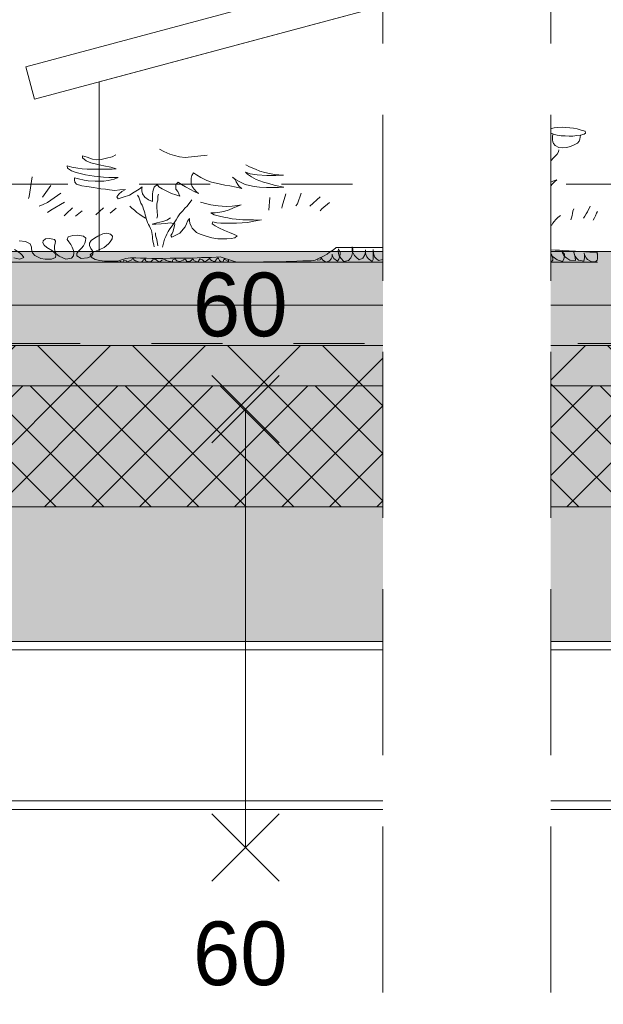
# Model space of a CAD drawing. Header units: millimetres. Extents: x -10538 to 13100, y -15694 to 32605.
# Tile 178 of 203: x 2182 to 3051, y 29480 to 30945. Entities that reach past the tile are written whole.
import ezdxf

# ---------------------------------------------------------------- set-up
doc = ezdxf.new("R2010")
doc.units = ezdxf.units.MM
doc.header["$LTSCALE"] = 100
for name, pattern in [('[LS] Type-1', [2.12, 1.06, -1.06]), ('[LS] Type-2', [3.52999, 2.469998, -1.059993]), ('VW-01 Short Dashed', [2.116125, 1.058062, -1.058062])]:
    doc.linetypes.add(name, pattern=pattern)
doc.layers.get('0').update_dxf_attribs({"lineweight": 5})
for name, color, linetype, lineweight in [('5', 7, 'Continuous', 18), ('Geen', 7, 'Continuous', 9), ('none', 7, 'Continuous', 13)]:
    doc.layers.add(name, color=color, linetype=linetype, lineweight=lineweight)
doc.layers.add('bouwaanvraag - 60_BRANDPREVENTIE', color=1, linetype='Continuous', lineweight=5, true_color=0xff0000)
doc.layers.add('bouwaanvraag - brandscheiding', color=1, linetype='Line Label A', lineweight=18, true_color=0xff0000)
doc.styles.add('Arial', font='Arial.ttf')
doc.styles.add('Century Gothic', font='Century-Gothic_9791.ttf')
doc.linetypes.add('Line Label A', pattern='A,6.35,-0.981415,-1.132305,["60",Arial,S=0.713542,R=0,X=-1.132305,Y=-0.356771],-1.18048,6.35', length=15.9942)

# ---------------------------------------------------------------- blocks, each defined once
blk = doc.blocks.new('Groep-8')
at = {"layer": '5', "color": 8, "lineweight": 5, "true_color": 0x777777, "transparency": 33554687, "flags": 128}
for points in [[(-1209.1, 199.4), (-50, 510), (-37.1, 461.7), (-1196.2, 151.1)], [(-37.1, 461.7), (37.1, 461.7), (1100, 176.9), (1100, -75.5), (-1100, -75.5), (-1100, 176.9)]]:
    blk.add_lwpolyline(points, close=True, dxfattribs=at)
blk = doc.blocks.new('pv paneel opzet')
at = {"layer": '5', "color": 8, "true_color": 0x777777, "transparency": 33554687}
blk.add_blockref('Groep-8', (0, 0), dxfattribs=at)
blk = doc.blocks.new('Groep-9')
at = {"layer": '5', "color": 7, "transparency": 33554687}
blk.add_blockref('pv paneel opzet', (3400, 30675.5), dxfattribs=at)
blk = doc.blocks.new('Groep-14')
at = {"layer": '5', "color": 73, "linetype": 'Continuous', "lineweight": 18, "true_color": 0x9faa7d}
for p, q in [((2554.3, 30680.6), (2553, 30661.5)), ((2629, 30681.5), (2613.6, 30667.5)), ((2306.7, 30665.2), (2295.1, 30654.5)), ((2325.4, 30664.7), (2316.4, 30657.1)), ((2275.1, 30660.6), (2265.1, 30652.8)), ((2780.1, 30646.6), (2804.4, 30631.7)), ((2748.5, 30633.8), (2783, 30621.6)), ((2760.9, 30641.5), (2792, 30628.7)), ((2813.4, 30639.6), (2824.9, 30625.1)), ((2927, 30634.1), (2934, 30617.6)), ((2856.2, 30622.1), (2848.6, 30610)), ((3041.9, 30584.3), (435, 30584.3))]:
    blk.add_line(p, q, dxfattribs=at)
at = {"layer": '5', "color": 73, "linetype": 'Continuous', "lineweight": 18, "true_color": 0x9faa7d, "flags": 128}
for points in [[(2805.1, 30818.5), (2804.9, 30818.5), (2804.9, 30818.3), (2804.3, 30815.8), (2800.9, 30812.9), (2795, 30810.7), (2789.1, 30808.7), (2783.2, 30807), (2777.5, 30805.9), (2771.8, 30804.8), (2765.9, 30803.7), (2760, 30803.4), (2754.4, 30804), (2748.8, 30806.6), (2746.6, 30809.7), (2747.4, 30812.5), (2750.4, 30815.4), (2753.8, 30818.1), (2759.4, 30819.9), (2765.7, 30821.9), (2772.1, 30823.6), (2778.1, 30825.1), (2783.8, 30826.1), (2789.6, 30826.5), (2795.4, 30826.1), (2801.2, 30824.6), (2804.9, 30821.8), (2804.8, 30819), (2804.9, 30818.3)], [(2803.9, 30814.4), (2806.7, 30811.6), (2808.6, 30808.7), (2809.4, 30805.8), (2809.6, 30803), (2808.3, 30800.1), (2804.7, 30797.3), (2798.9, 30795.2), (2793.3, 30795.3), (2787.5, 30796.2), (2781.3, 30797.2), (2775.5, 30798.4), (2769.8, 30799.9), (2765.3, 30802.7), (2763.6, 30803.6)], [(2808.8, 30790.5), (2812.7, 30787.1), (2814.7, 30784.2), (2816.6, 30781.4), (2818.5, 30778.4), (2820.5, 30774.4), (2822.8, 30771), (2825, 30768.2), (2827.1, 30765.4)], [(3024, 30776.1), (3023.6, 30778.9), (3018, 30780.6), (3012, 30782.4), (3006.3, 30783.6), (3000.7, 30784.1), (2994.9, 30784.6), (2989.3, 30784.9), (2983.1, 30784.7), (2977.4, 30784), (2971.8, 30782.6), (2969.8, 30779.8), (2970.7, 30777), (2976.7, 30774.7), (2982.3, 30773), (2988, 30772.2), (2994, 30772), (2999.8, 30771.7), (3005.6, 30771.8), (3011.2, 30772.4), (3016.8, 30773), (3022.4, 30774.7), (3024.1, 30776.1)], [(3016.8, 30773), (3016.3, 30770.1), (3015.7, 30767.2), (3014.6, 30764.4), (3012.1, 30761.4), (3007.5, 30758.5), (3001.8, 30756.2), (2996.2, 30754.6), (2990.4, 30754.4), (2984.5, 30754.8), (2979, 30757.7), (2976.8, 30760.5), (2975.6, 30763.3), (2975, 30766.1), (2975, 30768.9), (2974.9, 30771.7), (2975.4, 30774.2)], [(2461, 30743.6), (2428, 30740.1), (2419.9, 30741.1), (2412.3, 30742.7), (2405.2, 30745.1), (2396.5, 30749), (2390, 30752.5)], [(2906.7, 30749.2), (2909.9, 30752), (2910.4, 30754.8), (2909.5, 30757.5), (2904.9, 30760.3), (2899.1, 30761.4), (2893.3, 30761.7), (2887.7, 30761.2), (2881.9, 30760.8), (2876.1, 30760), (2870.4, 30758.8), (2864.8, 30757.6), (2859.2, 30755.7), (2855.4, 30752.9), (2854.8, 30750.1), (2855.8, 30747.3), (2861.4, 30744.6), (2867.1, 30743.9), (2872.8, 30743.7), (2878.7, 30744), (2884.4, 30744.4), (2890, 30745), (2895.7, 30746.3), (2901.3, 30747.4), (2906.9, 30749.2)], [(2984.6, 30751.3), (2984.2, 30748.1), (2982.1, 30745.1), (2979.1, 30741.9), (2976.3, 30738.8), (2973, 30735.6), (2968.9, 30732.8), (2963.1, 30730.2), (2956.1, 30726.3), (2950.9, 30722.5), (2945.7, 30718.6), (2941.9, 30715.8), (2938, 30712.9), (2933.9, 30710), (2930.5, 30707.3), (2927.7, 30703.4), (2925.5, 30699.9), (2923.6, 30697), (2921.4, 30693.1), (2919.5, 30689.2), (2917.8, 30686.1), (2915.4, 30682.1), (2913.5, 30678.4), (2911.8, 30675.3), (2910.1, 30672.3), (2908.4, 30668.6), (2906.4, 30664.5), (2904.7, 30661.5), (2903.2, 30658.7), (2901.7, 30655.7), (2899.7, 30652.7), (2896.9, 30649.5), (2895.2, 30646.7), (2893.1, 30643.7), (2890.7, 30640.4), (2888.1, 30636.9), (2886.4, 30634), (2884.5, 30630.4), (2882.6, 30627.1)], [(2518.5, 30729.1), (2524, 30726), (2532.7, 30722.3), (2539.2, 30719.6), (2546.8, 30717.5), (2553.8, 30715.9), (2561.4, 30714.6), (2567.9, 30714.1), (2574.4, 30713.6), (2563.1, 30713), (2549.6, 30713), (2535.5, 30714.3), (2525.2, 30715.6), (2518.1, 30718.2), (2520.9, 30715), (2526.9, 30711.1), (2533.9, 30707.1), (2544.8, 30703.4), (2552.9, 30701), (2560.6, 30698.7), (2567.6, 30697.1), (2575.2, 30696), (2567.1, 30695.5), (2559.5, 30695.5), (2549.2, 30695.4), (2538.9, 30695.9), (2530.8, 30696.7), (2523.8, 30698), (2517.8, 30699.9), (2509.6, 30703.6), (2503.1, 30707.3), (2498.7, 30710.5), (2502, 30707.5), (2504.2, 30703.5), (2506.4, 30699.8), (2508.6, 30696.9), (2512.5, 30693.7), (2504.3, 30695.6), (2494.6, 30697.7), (2487.5, 30698.7), (2481, 30700.3), (2474.5, 30701.6), (2467.4, 30703.4), (2460.4, 30705.8), (2451.7, 30710), (2445.1, 30714), (2440.8, 30716.9), (2438.1, 30713.2), (2437.1, 30709.2), (2437.1, 30705.2), (2437.2, 30700.9), (2438.8, 30697), (2441.6, 30693), (2444.9, 30689), (2448.2, 30686.1), (2441.6, 30689.2), (2436.2, 30692.4), (2428.6, 30696.1), (2422.6, 30699.8), (2417.7, 30703.3), (2414.5, 30699.6), (2414.5, 30696.4), (2414.5, 30692.9), (2417.3, 30689.2), (2419, 30685.7), (2420.1, 30682.5), (2414.1, 30684.6), (2408.1, 30686.5), (2401.1, 30689.7), (2394, 30693.1), (2389.1, 30696.3), (2386.3, 30699.7), (2382, 30695.7), (2381, 30692.8), (2380, 30689.1), (2379.5, 30685.3), (2379.5, 30681.1), (2379.6, 30677.3), (2379.6, 30674.2), (2373.6, 30677.1), (2368.2, 30681), (2364.9, 30685.8), (2363.7, 30690.1), (2363.7, 30693.3), (2364.2, 30696.2), (2359.9, 30692.7), (2352.4, 30688.2), (2345.4, 30683.9), (2335.7, 30680.7), (2328.7, 30678.3), (2326.5, 30681.5), (2329.7, 30685.5), (2334, 30689.2), (2339.3, 30692.4), (2331.2, 30691.6), (2323.7, 30691), (2315.5, 30691.8), (2309.6, 30692.6), (2302.5, 30693.4), (2291.7, 30695.2), (2281.9, 30696.8), (2274.4, 30697.8), (2266.2, 30700.2), (2264, 30703.1), (2263.4, 30706.6), (2263.4, 30709.5), (2269.4, 30708.4), (2278, 30706.3), (2284, 30705.3), (2294.3, 30704.5), (2300.8, 30704.5), (2307.3, 30704.6), (2313.8, 30705.6), (2322.4, 30707.5), (2328.3, 30709.9), (2320.7, 30709.9), (2314.8, 30709.9), (2306.7, 30710.7), (2292.6, 30712.2), (2279.6, 30714.3), (2266, 30717.5), (2258.9, 30719.9), (2252.9, 30724.1), (2252.3, 30727.3), (2259.4, 30725.7), (2268.6, 30723.9), (2275.1, 30722.8), (2282.2, 30722.6), (2289.7, 30722.3), (2298.4, 30722.4), (2306, 30722.4), (2313.5, 30722.4), (2319.5, 30722.4), (2325.4, 30723.2), (2317.8, 30725.4), (2307, 30727.7), (2298.3, 30729.6), (2288, 30732.2), (2280.9, 30734.8), (2275.5, 30739.6), (2275.4, 30742.5), (2282.5, 30740.2), (2290.1, 30737.5), (2296.6, 30736.5), (2303.1, 30737), (2311.2, 30738.9), (2319.3, 30741.1), (2325.2, 30743.7)], [(2796.9, 30728.3), (2799.2, 30730.9), (2800.8, 30733.7), (2800.6, 30736.6), (2796.3, 30739.6), (2790.4, 30740.1), (2783.8, 30739.7), (2777.5, 30738.9), (2770.7, 30737.1), (2765.2, 30734.7), (2760.4, 30732.3), (2757.6, 30729.7), (2755.5, 30727), (2753, 30724.2), (2750.9, 30721.5), (2749.6, 30718.6), (2754.6, 30716.1), (2760.5, 30715.9), (2767.1, 30716.7), (2773.9, 30718.3), (2779.8, 30720.4), (2785.5, 30722.5), (2789.2, 30724.9), (2794.2, 30727.1), (2796.4, 30728.1)], [(2907, 30748.5), (2907.3, 30745.5), (2907.5, 30742.5), (2907.3, 30739.7), (2905.9, 30736.8), (2905, 30733.9), (2901.8, 30731.1), (2895.9, 30729), (2890, 30728.1), (2883.8, 30728.6), (2878.1, 30730.1), (2872.5, 30732.3), (2869.7, 30735.1), (2866.8, 30737.9), (2863.9, 30740.7), (2862, 30743.4), (2860.1, 30744.9)], [(2796.4, 30728.1), (2800.7, 30725), (2805.1, 30722), (2807.2, 30718.9), (2806.9, 30715.8), (2805.8, 30713), (2802.1, 30710.4), (2794.8, 30709.6), (2789.1, 30709.7), (2783.7, 30710.9), (2778.8, 30712.6), (2773.6, 30714.2), (2768.3, 30715.2), (2763.6, 30716.3)], [(2891.5, 30723), (2892.8, 30719.9), (2893.3, 30715.9), (2893.3, 30712.9), (2893.3, 30709.5), (2893.3, 30705.2), (2893.3, 30700.7), (2893.3, 30697.9), (2893.1, 30692.7), (2892.5, 30689.5), (2891.9, 30686.4), (2891.4, 30683), (2890.6, 30679.9), (2889.9, 30676.3), (2888.8, 30673.1), (2887.8, 30669.7), (2886.4, 30666.4), (2885, 30663.4), (2883.6, 30660.1), (2882.4, 30657.1), (2881.4, 30654.2), (2880.5, 30651.1), (2879.1, 30646.5), (2878.3, 30642), (2877.8, 30638.5), (2877.6, 30635.6), (2877.6, 30632.2), (2877.6, 30629.3), (2877.6, 30626.3)], [(2200.6, 30711.1), (2196, 30681.7), (2195.1, 30678.7)], [(2806.3, 30710), (2811.1, 30707.2), (2815.9, 30704.3), (2819.8, 30701.5), (2824.3, 30697.5), (2827.1, 30694.6), (2829.6, 30691.3), (2832.8, 30687.8), (2835.1, 30684.9), (2837.6, 30682.1), (2838.3, 30681.1)], [(2886.5, 30620.8), (2888.6, 30623.8), (2891.3, 30626.7), (2893.6, 30629.9), (2896.1, 30632.8), (2899.1, 30635.7), (2900.7, 30638.5), (2902.7, 30641.4), (2904.8, 30644.9), (2906.1, 30647.9), (2907.9, 30651.2), (2910, 30654.7), (2912.3, 30657.5), (2915.2, 30660.6), (2918.3, 30663.7), (2921.2, 30666.5), (2923.4, 30669.3), (2926.1, 30672.6), (2929.2, 30675.5), (2932.5, 30678.4), (2936.7, 30681.5), (2940.2, 30684.3), (2943.8, 30687.2), (2949.8, 30690.7), (2953.8, 30693.4), (2958.1, 30696.3), (2963.9, 30699), (2970.1, 30702.1), (2975.7, 30704.7), (2981.7, 30706.9), (2978.8, 30704), (2975.1, 30700.9), (2972.8, 30697.8), (2970.1, 30694.9), (2967.2, 30691.9), (2963.4, 30688.9), (2958.9, 30685.7), (2955.6, 30682.3), (2952.4, 30679.2), (2949.4, 30676.4), (2946.4, 30673.6), (2942, 30670.4), (2938.9, 30667.3), (2935.3, 30664.2), (2931.5, 30661.3), (2927.5, 30658.1), (2924.2, 30655.4), (2921.4, 30652.6), (2917.8, 30649.6), (2913.2, 30646.8), (2909.5, 30643.7), (2906.8, 30640.8), (2903.7, 30637.8), (2899.7, 30635), (2895.4, 30632), (2892.8, 30629.1)], [(2228, 30698), (2218.3, 30684.5), (2215.7, 30680.9)], [(2866.3, 30624.3), (2860, 30627), (2856.5, 30630.2), (2853, 30633.2), (2849, 30636.1), (2845.6, 30638.9), (2842.3, 30642.4), (2840, 30645.6), (2837.1, 30649), (2833.9, 30652.3), (2831, 30655.4), (2827.7, 30658.6), (2824.5, 30661.8), (2819.6, 30665), (2814.6, 30668.3), (2811.4, 30671.2), (2807.7, 30674), (2803, 30677.1), (2797.9, 30680.4), (2793.6, 30683.5), (2788.4, 30686.7), (2782.7, 30689), (2776.3, 30692.2), (2769.8, 30694.5), (2763.9, 30696.2), (2758.3, 30698), (2761.3, 30695), (2764, 30692.1), (2766.6, 30689.1), (2769.5, 30685.7), (2772.7, 30682.3), (2776.2, 30679.4), (2778.6, 30676.4), (2781.3, 30672.9), (2783.8, 30670), (2787, 30666.6), (2791.1, 30663.5), (2794.8, 30660.1), (2798.6, 30657.1), (2804.1, 30653.5), (2808.9, 30650.4), (2813.9, 30647.2), (2818.7, 30644.1), (2824.9, 30641), (2829.8, 30638.1), (2834.6, 30635.2), (2840.5, 30632.6), (2845.4, 30629.8), (2851, 30627.4), (2857.1, 30625.8), (2863.2, 30624.1), (2869, 30622.5)], [(2875, 30624.2), (2874.2, 30627.4), (2873.7, 30631.4), (2873.3, 30634.3), (2872.9, 30637.8), (2872.3, 30641.5), (2871.8, 30645.8), (2871, 30650), (2869.9, 30654.7), (2868.7, 30658.8), (2867.6, 30663.5), (2866.4, 30667.3), (2865.3, 30671.1), (2864.1, 30674.1), (2863.2, 30677.2), (2861.2, 30681.1), (2859.1, 30684.5), (2856.8, 30687.9), (2853.7, 30691), (2850.1, 30694.1), (2845.8, 30697.2), (2842.1, 30700.1), (2836.7, 30703.1), (2836.7, 30699.9), (2837.6, 30697), (2838.7, 30693.6), (2839.9, 30690), (2840.8, 30686.5), (2841.7, 30682.5), (2842.6, 30678.9), (2843.3, 30674.4), (2844.2, 30670.2), (2845.3, 30665.7), (2846.4, 30661.7), (2847.7, 30657.8), (2849.1, 30654), (2850.8, 30650.6), (2852.4, 30647.3), (2854.5, 30643.9), (2857.6, 30640.2), (2860.3, 30636.6), (2863.2, 30633.7), (2867.6, 30630.1), (2871, 30626.9), (2874.1, 30623.9)], [(2243.2, 30686.8), (2223.5, 30673.1), (2217, 30670.2), (2210.9, 30667.7)], [(2357.3, 30683.7), (2359, 30680.8), (2360, 30677.9), (2361.3, 30675.1), (2362.4, 30672.2), (2364, 30669.1), (2365, 30666.3), (2366.4, 30663.2), (2367.2, 30660.5), (2368, 30657.6), (2368.9, 30654.7), (2369.7, 30651.7), (2370.4, 30648.9), (2371.2, 30646.1), (2372.3, 30643.2), (2373.5, 30640.4), (2375, 30637.6), (2376.6, 30634.5), (2378.1, 30631.5), (2378.8, 30628.3), (2379.3, 30625.4), (2379.6, 30622.2), (2379.8, 30619.1), (2380.3, 30616), (2380.8, 30613.2), (2381.4, 30609.8), (2381.9, 30606.8)], [(2388.7, 30685.3), (2387.5, 30682.5), (2387.5, 30679.5), (2387.3, 30676.3), (2386.5, 30673.2), (2386, 30670), (2386, 30666.8), (2386, 30663.8), (2386.3, 30660.9), (2386.5, 30658), (2386.8, 30655.3), (2386.8, 30652.4), (2386, 30649.6)], [(2438, 30677), (2431.1, 30667.7), (2427.9, 30664.7), (2424.7, 30660.7), (2420.4, 30656.2), (2417.2, 30651.4), (2414.6, 30647.1), (2411.9, 30642.6), (2408.7, 30638.3), (2405.5, 30634), (2402.9, 30629.8), (2400.8, 30626), (2399.2, 30622.3), (2397.6, 30618.3), (2396.6, 30614.3), (2395.5, 30610.3), (2394.5, 30606.6)], [(2578.1, 30685.9), (2572.6, 30667.7), (2572.3, 30664.7)], [(2601, 30686.7), (2595.5, 30670.9), (2593.2, 30668.1)], [(2248.6, 30673.4), (2228, 30661.5), (2223.5, 30657.9)], [(2260.3, 30665.2), (2250.9, 30656.3), (2248.3, 30653.1)], [(2345.8, 30667.3), (2348.8, 30664.3), (2352.7, 30661.3), (2356.4, 30658.3), (2360.8, 30655.1), (2364.2, 30652.4), (2369.1, 30649.6)], [(2451, 30673.5), (2460.3, 30670.8), (2466.4, 30669.6), (2477.2, 30668.2), (2483.1, 30667.4), (2489.4, 30667.1), (2498.3, 30667.5), (2505.9, 30668.4), (2511.5, 30669.4), (2505.1, 30667), (2499.2, 30664.3), (2493.6, 30662), (2486, 30659.8), (2479.6, 30658.5), (2473, 30657.5), (2466.4, 30657.4), (2471.5, 30654.5), (2479.4, 30652.7), (2485.8, 30651.2), (2491.9, 30649.9), (2498, 30648.8), (2504.4, 30648.1), (2514.2, 30647.4), (2522, 30647.1), (2529.9, 30647), (2536, 30646.8), (2541.9, 30647), (2535.8, 30646), (2527.9, 30644.5), (2521.5, 30643.3), (2513.2, 30642.9), (2504.6, 30642.2), (2497, 30642.1), (2489.4, 30642.1), (2481.3, 30642.3), (2475.2, 30642.5), (2469.6, 30644.1), (2468.4, 30641.3), (2472.8, 30638.3), (2478.4, 30635.2), (2487, 30631.4), (2494.1, 30628.5), (2500, 30626), (2505.4, 30623.2), (2502.4, 30620.3), (2496.8, 30619.5), (2490.4, 30619), (2483.8, 30619), (2476.7, 30619.1), (2467.9, 30620.3), (2459.3, 30622.8), (2450.7, 30625.8), (2445.1, 30628.5), (2441.4, 30631.6), (2438.7, 30634.8), (2437, 30637.8), (2435, 30642.2), (2434.8, 30645.7), (2434.8, 30649.2), (2431.8, 30645.1), (2430.1, 30641.3), (2428.4, 30636.9), (2420.5, 30627.2), (2414.4, 30624.1), (2408.3, 30621.2), (2407.1, 30624), (2409, 30626.7), (2410.5, 30630.5), (2411.2, 30634.6), (2412.2, 30638), (2412.9, 30641.3), (2406.3, 30642.9), (2398.5, 30641.8), (2392.4, 30641.2), (2384.8, 30640.8), (2378.9, 30640.6), (2386.2, 30642.9), (2394.8, 30644.9), (2400.7, 30646.8), (2406.6, 30650.3)], [(2643, 30672.8), (2631.8, 30663.7), (2629, 30660.7)], [(3006.7, 30663.3), (3005.6, 30659.9), (3005.1, 30656.8), (3004.6, 30653.7), (3003.2, 30650.2), (3002.4, 30647.2)], [(3031.2, 30667.4), (3027.2, 30658.9), (3025.4, 30655.9), (3023.3, 30652.5), (3021.2, 30649.6)], [(2964.6, 30647.8), (2959.4, 30633.4), (2957.1, 30630.2)], [(2987, 30653.8), (2983.1, 30650.7), (2980, 30647.8), (2977.4, 30644.8), (2975.8, 30642), (2973.5, 30638.6)], [(3041.9, 30659.8), (3040.5, 30656.9), (3039.3, 30653.3), (3037.7, 30650.1), (3035.5, 30646.9)], [(2940.5, 30642.2), (2944.9, 30626), (2944.9, 30622.8)], [(2505.7, 30584.3), (2505.2, 30584.4), (2498.7, 30586.2), (2492.7, 30587.9), (2486.2, 30590), (2480.4, 30592.2), (2474.2, 30591.4), (2467.4, 30591.1), (2460.6, 30591), (2452.3, 30590.9), (2446, 30590.5), (2438.9, 30590.2), (2428.8, 30590.2), (2420.9, 30590.2), (2412.8, 30590.1), (2406.1, 30590), (2395.1, 30589.8), (2386.7, 30589.8), (2378.4, 30589.8), (2370.8, 30590), (2361.7, 30590.1), (2354.6, 30590.4), (2346.8, 30590.6), (2340, 30589.6), (2333.5, 30587.8), (2327.8, 30585.7), (2321, 30585.6), (2314.7, 30585.5), (2308.2, 30585.9), (2301.4, 30586.5), (2294.4, 30588.2), (2288.1, 30591.5), (2287, 30595.1), (2291.5, 30599), (2301.1, 30602.9), (2307.4, 30605.9), (2313.9, 30611.4), (2316.5, 30614.6), (2319.4, 30619.1), (2319.9, 30622.8), (2317.3, 30625.8), (2311.6, 30627.2), (2305.8, 30626.3), (2298, 30623.1), (2293, 30619.9), (2288.1, 30616.2), (2286, 30612.4), (2286, 30609.1), (2287.8, 30604.4), (2290.2, 30601), (2291, 30596), (2288.6, 30592.9), (2282.6, 30590.5), (2273.5, 30589.8), (2266.7, 30593.8), (2266.7, 30597.3), (2268.8, 30600.2), (2274, 30605.1), (2276.9, 30608.7), (2278.7, 30612.3), (2280, 30615.8), (2280.3, 30619.8), (2276.9, 30623.1), (2267.5, 30624.4), (2260.9, 30623.7), (2254.2, 30621.8), (2252.6, 30618), (2254.9, 30614.4), (2258.1, 30610.3), (2259.9, 30606.4), (2262, 30601.4), (2262.5, 30598.2), (2262, 30593.4), (2259.1, 30590), (2250.8, 30588.6), (2240.6, 30592.9), (2236.1, 30596.8), (2234.1, 30601), (2233.5, 30604.5), (2233.8, 30608.6), (2234.8, 30612.1), (2235.1, 30615.3), (2233.8, 30618.1), (2226.2, 30619.6), (2220.5, 30619), (2216.6, 30616), (2216.3, 30612.8), (2218.1, 30609.4), (2222.3, 30606), (2230.9, 30600.9), (2234.3, 30597.7), (2235.9, 30594.5), (2235.1, 30590.9), (2229.4, 30588.6), (2220, 30588.4), (2213.4, 30589.8), (2204.3, 30593.9), (2200.7, 30597.9), (2199.3, 30603.3), (2199.3, 30606.4), (2197.3, 30611.5), (2190.7, 30614.9), (2181.3, 30615.7)], [(2174, 30602.9), (2182.6, 30597.5), (2185.5, 30594.5), (2187.9, 30591.1), (2182.1, 30588.6), (2173.2, 30590.4)], [(2384, 30627.6), (2384.3, 30624.3), (2385, 30621), (2385.8, 30618.1), (2386.5, 30614.5), (2387, 30611.7), (2387.5, 30608.6)], [(2836.5, 30627.9), (2836.3, 30616.5), (2836.2, 30613.5)], [(2873.2, 30622.3), (2868, 30607.9), (2865.6, 30604.7)], [(2892.2, 30622.4), (2891.2, 30612.1), (2887.8, 30606.7), (2886.2, 30603.8)], [(2908.5, 30626.8), (2909.9, 30623.8), (2910.3, 30620.9), (2911.3, 30617.3), (2912.3, 30614.4), (2912.1, 30611.4)], [(3041.9, 30599), (3037.2, 30599), (3030.9, 30599.3), (3024.4, 30599.6), (3016.3, 30600.2), (3009.5, 30600.5), (2999.8, 30600.9), (2993.3, 30601), (2985.5, 30601.8), (2979, 30602.2), (2971.4, 30602.7), (2964.9, 30602.9), (2958.6, 30603.6), (2952.9, 30601.1), (2948.9, 30597.4), (2945.5, 30593.9), (2942.4, 30591), (2939.3, 30588.2), (2933, 30586.5), (2925.7, 30586.2), (2914.5, 30586.2), (2908, 30586.2), (2899.9, 30586.1), (2893.1, 30585.9), (2886.6, 30585.3), (2878.7, 30585.3), (2873, 30585.1), (2866.7, 30584.7), (2859.9, 30584.4), (2853.2, 30584.4), (2846.9, 30584.3), (2840.4, 30584.4), (2834.6, 30585.9), (2829.4, 30589.5), (2825.5, 30592.8), (2820.3, 30596.9), (2814.8, 30600), (2809.8, 30602.8), (2804.1, 30606.7), (2798.3, 30608.2), (2791, 30607.7), (2779.8, 30607.2), (2770.7, 30606.5), (2763.6, 30605.9), (2755.3, 30605.9), (2746.9, 30605.8), (2740.4, 30605.8), (2731.8, 30605.8), (2721.6, 30605.8), (2712, 30605.9), (2703.9, 30605.9), (2693.9, 30605.9), (2683.5, 30605.9), (2675.4, 30605.9), (2669.1, 30605.9), (2659.5, 30605.9), (2653.2, 30605.9), (2649.3, 30602.7), (2643, 30599), (2639.7, 30596.1), (2634.4, 30593.2), (2627.9, 30590), (2621.9, 30587), (2615.9, 30586.4), (2610.2, 30586.4), (2603.4, 30586.2), (2594.5, 30585.7), (2585.6, 30585.3), (2578.6, 30585), (2572.1, 30584.8), (2566.3, 30584.8), (2560.3, 30584.8), (2551.7, 30584.8), (2544.9, 30584.7), (2538.1, 30584.3)], [(2829.4, 30589.5), (2828.4, 30586.7), (2822.6, 30588.8), (2820.2, 30585.4), (2814.4, 30586.1), (2812.8, 30589.2), (2812.8, 30592.2), (2812.8, 30595.5), (2811.3, 30592.3), (2809.7, 30589.1), (2808, 30586.1), (2802, 30588.5), (2798.1, 30592.3), (2796.2, 30596.9), (2796, 30600.3), (2796.2, 30603.7), (2796.2, 30600.4), (2796.3, 30596.9), (2795.4, 30593.1), (2794.4, 30590.3), (2792.9, 30587.4), (2783.9, 30595.7), (2782.3, 30600), (2781.8, 30603.3), (2781.5, 30599.6), (2780.7, 30596.1), (2779.2, 30592.7), (2776.8, 30589.7), (2772.8, 30586.9), (2766.8, 30590.4), (2764.4, 30593.8), (2763.6, 30597.7), (2763.4, 30601.7), (2763.3, 30605), (2763.1, 30601.7), (2762.6, 30598.4), (2761.8, 30594.5), (2760.7, 30590.7), (2759.1, 30587.9), (2756.2, 30585), (2749.9, 30589), (2747.4, 30592.8), (2746.8, 30596.5), (2746.8, 30599.3), (2746.6, 30602.7), (2746.3, 30599.2), (2745.3, 30594.8), (2743.7, 30590.7), (2741.5, 30587.3), (2735.8, 30586), (2732.6, 30589.3), (2730.3, 30592.3), (2728.9, 30595.4), (2727.8, 30599.7), (2727.6, 30603), (2727.6, 30600.2), (2726.9, 30595.6), (2725.2, 30591.2), (2722.6, 30588.2), (2716.1, 30586.6), (2712.6, 30589.4), (2710.3, 30592.3), (2709, 30595.4), (2708.1, 30600.3), (2707.9, 30603.1), (2708.1, 30598.7), (2708.2, 30595.6), (2708.2, 30592.4), (2708.1, 30588.2), (2706.8, 30585.3), (2701, 30589), (2698.7, 30591.9), (2697.1, 30595.4), (2696.5, 30598.7), (2696.5, 30602.6), (2696.9, 30599.2), (2695.3, 30594.1), (2692.9, 30589.9), (2687.3, 30587.6), (2683.2, 30590.9), (2680.5, 30593.9), (2678.2, 30597.5), (2676.9, 30600.5), (2676.8, 30603.6), (2676.8, 30606.8), (2677.7, 30604), (2677.7, 30600.9), (2677.2, 30598), (2676.3, 30594.3), (2674.7, 30590.8), (2671.3, 30586.6), (2664.5, 30585.3), (2660, 30590), (2657.7, 30593.5), (2656.3, 30597.3), (2655.8, 30600.3), (2656.3, 30603.9), (2658.9, 30599.2), (2658.9, 30596.3), (2658.7, 30593), (2657.2, 30588.8), (2654.8, 30585.7), (2649.7, 30589.6), (2647.7, 30592.9), (2647.1, 30596.1), (2647.2, 30592.3), (2645.8, 30589), (2643.2, 30586.1), (2637.6, 30584.3), (2632.6, 30587.7), (2630.6, 30590.4), (2629, 30587.5), (2624.5, 30587.3)], [(2492.7, 30587.9), (2492.7, 30585.1), (2487.2, 30587.9), (2486.5, 30589.3), (2485.4, 30586.5), (2484.9, 30584.8), (2481.5, 30584.8), (2479.3, 30586.5), (2477.8, 30589.6), (2477, 30590.7), (2474.4, 30588), (2474.1, 30586.8), (2473, 30585.5), (2471.4, 30585), (2467.5, 30586.7), (2465.5, 30588), (2465.2, 30588.6), (2464.9, 30590.3), (2462.2, 30587.4), (2460.2, 30586), (2457, 30584.7), (2454.1, 30587.5), (2451.2, 30588.8), (2450.7, 30589.7), (2448.6, 30586.8), (2448, 30585.5), (2447, 30584.1), (2441.3, 30586.6), (2440.4, 30587.8), (2440.1, 30589), (2438.3, 30587.7), (2435.2, 30585.1), (2430.5, 30585.3), (2429.1, 30587.5), (2427.5, 30588.7), (2425.5, 30587.4), (2425, 30587.2), (2420.2, 30585.1), (2415.7, 30586.1), (2414.6, 30587.3), (2414.4, 30587.7), (2413.9, 30588.9), (2409.7, 30587.6), (2409.2, 30586.9), (2409.2, 30584.8), (2403.6, 30585.6), (2403.6, 30585.7), (2399.7, 30586.5), (2397.8, 30588.3), (2393.6, 30587), (2390, 30584.3), (2385.7, 30587.2), (2383.9, 30588.4), (2383.6, 30588.8), (2380.2, 30587.5), (2377, 30584.9), (2373.7, 30584.7), (2369.4, 30586), (2369.4, 30587.3), (2369.4, 30587.4), (2368.7, 30589.3), (2365.2, 30586.5), (2364.5, 30585.2), (2360.3, 30584.3), (2354.7, 30586.1), (2354.5, 30586.4), (2352, 30587.6), (2350.7, 30590.3), (2350.5, 30590.4), (2349, 30587.6), (2347, 30586.5), (2341.3, 30584.7), (2340.3, 30586.5), (2337.1, 30587.2), (2335.2, 30584.4), (2334.5, 30584), (2330.5, 30586.1)], [(3041.9, 30589.3), (3041.5, 30587.2), (3039.4, 30585.4), (3033.5, 30584.9), (3027.4, 30587.9), (3025.1, 30590.7), (3022.7, 30595.3), (3022.5, 30598.1), (3022.7, 30594.4), (3022.7, 30590.5), (3021.9, 30585.6), (3014, 30587), (3011, 30590), (3008.7, 30592.9), (3007.2, 30596), (3006.7, 30599.1), (3007.8, 30595.6), (3008.9, 30591.1), (3009.2, 30586.6), (3000.7, 30587.3), (2996.5, 30590.2), (2992.4, 30593.3), (2990.3, 30596.6), (2989.7, 30599.7), (2992.8, 30595.9), (2992.9, 30592.9), (2992.1, 30588.4), (2989.9, 30585.4), (2982.1, 30587.7), (2978.3, 30590.5), (2974.7, 30593.3), (2972.4, 30596.3), (2971.3, 30599.1), (2974.2, 30594.8), (2975.4, 30589.9), (2975.6, 30587.1), (2973.3, 30584.4), (2966.8, 30586), (2963.1, 30589.3), (2959.3, 30592.3), (2956.4, 30595.8), (2955.5, 30599.4), (2958.1, 30596.5), (2959.3, 30593.6), (2960.8, 30589.1), (2961, 30585.5), (2955.1, 30585.5), (2948.7, 30587.9), (2946.1, 30590.7), (2947.6, 30587.7), (2947, 30584.9), (2941.4, 30584.6)], [(3041.9, 30596.1), (3041.7, 30596.5), (3041.2, 30599.7), (3041.9, 30596.8)], [(3041.9, 30596.8), (3042.3, 30595), (3042.3, 30592), (3041.9, 30589.3)]]:
    blk.add_lwpolyline(points, dxfattribs=at)
blk = doc.blocks.new('Groep-15')
at = {"layer": '5', "color": 73, "true_color": 0x9faa7d}
blk.add_blockref('Groep-14', (0, 0), dxfattribs=at)
blk = doc.blocks.new('Groep-16')
at = {"layer": '5', "color": 73, "true_color": 0x9faa7d, "transparency": 33554687}
blk.add_blockref('Groep-15', (0, 0), dxfattribs=at)
blk = doc.blocks.new('Groep-17')
at = {"layer": '5', "color": 73, "true_color": 0x9faa7d, "transparency": 33554687}
blk.add_blockref('Groep-16', (0, 0), dxfattribs=at)
blk = doc.blocks.new('Groep-18')
at = {"layer": '5', "color": 73, "true_color": 0x9faa7d, "transparency": 33554687}
blk.add_blockref('Groep-17', (0, 0), dxfattribs=at)
blk = doc.blocks.new('Groep-43')
at = {"layer": 'Geen', "linetype": 'Continuous', "lineweight": 0, "true_color": 0xccbf7a, "transparency": 33554595}
blk.add_hatch(color=43, dxfattribs=at).paths.add_polyline_path([(-121.5, 30600), (9692.7, 30600), (9692.7, 30520), (-121.5, 30520)])
at = {"layer": 'Geen', "linetype": 'Continuous', "lineweight": 0, "true_color": 0x2bffff, "transparency": 33554687}
blk.add_hatch(color=4, dxfattribs=at).paths.add_polyline_path([(-630.7, 30520), (10192.7, 30520), (10192.7, 30460), (-630.7, 30460)])
at = {"layer": 'Geen', "color": 7, "linetype": 'Continuous', "lineweight": 9, "transparency": 33554687, "flags": 128}
for points in [[(-121.5, 30600), (9692.7, 30600), (9692.7, 30520), (-121.5, 30520)], [(-630.7, 30520), (10192.7, 30520), (10192.7, 30460), (-630.7, 30460)]]:
    blk.add_lwpolyline(points, close=True, dxfattribs=at)
blk = doc.blocks.new('Groep-75')
at = {"color": 255, "linetype": 'Continuous', "lineweight": 5, "transparency": 33554687}
blk.add_wipeout([(2722.6, 31862.6), (2972.6, 31862.6), (2972.6, 19862.6), (2722.6, 19862.6)], dxfattribs=at).dxf.layer = '5'
at = {"layer": '5', "color": 5, "linetype": '[LS] Type-2', "lineweight": 5, "true_color": 0x0000ff, "transparency": 33554687}
for p, q in [((2722.6, 31862.6), (2722.6, 19862.6)), ((2972.6, 31862.6), (2972.6, 19862.6))]:
    blk.add_line(p, q, dxfattribs=at)
blk = doc.blocks.new('60min wbdbo 2')
at = {"layer": 'bouwaanvraag - 60_BRANDPREVENTIE', "transparency": 33554687}
for p, q in [((-276.2, 50), (-176.2, -50)), ((-176.2, 50), (-276.2, -50)), ((476.2, 50), (376.2, -50)), ((376.2, 50), (476.2, -50)), ((426.2, 0), (-227.1, 0))]:
    blk.add_line(p, q, dxfattribs=at)
at = {"layer": 'bouwaanvraag - 60_BRANDPREVENTIE', "transparency": 33554687, "char_height": 94.74, "width": 156.407, "attachment_point": 1, "rotation": 90, "line_spacing_factor": 1.026243, "style": 'Century Gothic'}
for insert in [(-429.2, -78.2), (536.2, -78.2)]:
    blk.add_mtext('60', dxfattribs=dict(at, insert=insert))
blk = doc.blocks.new('Groep-92')
at = {"layer": 'Geen', "linetype": 'Continuous', "lineweight": 0, "true_color": 0xe6ffe6, "transparency": 33554687}
blk.add_hatch(color=7, dxfattribs=at).paths.add_polyline_path([(-675.7, 30400), (10246.9, 30400), (10246.9, 30220), (-675.7, 30220)])
at = {"layer": 'Geen', "linetype": 'Continuous', "lineweight": 5, "true_color": 0x777777, "transparency": 33554687}
h = blk.add_hatch(dxfattribs=at)
h.set_pattern_fill('#isolatie', color=8, style=0, pattern_type=2)
h.set_pattern_definition([(45, (2.866, 2.646), (-35.35534, 35.35534), []), (135, (-5.733, 5.733), (-35.35534, -35.35534), [])])
h.paths.add_polyline_path([(-675.7, 30400), (10246.9, 30400), (10246.9, 30220), (-675.7, 30220)])
at = {"layer": 'Geen', "linetype": 'Continuous', "lineweight": 0, "true_color": 0xcccccc, "transparency": 33554687}
blk.add_hatch(color=254, dxfattribs=at).paths.add_polyline_path([(-798.9, 30220), (10370, 30220), (10370, 30020), (-798.9, 30020)])
at = {"layer": 'none', "linetype": 'Continuous', "lineweight": 0, "true_color": 0xeeeeee, "transparency": 33554687}
blk.add_hatch(color=7, dxfattribs=at).paths.add_polyline_path([(-675.7, 30460), (10246.9, 30460), (10246.9, 30400), (-675.7, 30400)])
at = {"layer": 'none', "linetype": 'Continuous', "lineweight": 5, "true_color": 0x555555, "transparency": 33554687}
h = blk.add_hatch(dxfattribs=at)
h.set_pattern_fill('Isolatie1-1', color=251, style=0, pattern_type=2)
h.set_pattern_definition([(45, (1.43, 1.32), (-70.71068, 70.71068), [])])
h.paths.add_polyline_path([(-675.7, 30460), (10246.9, 30460), (10246.9, 30400), (-675.7, 30400)])
at = {"layer": 'none', "linetype": 'Continuous', "lineweight": 5, "true_color": 0x777777, "transparency": 33554687}
h = blk.add_hatch(dxfattribs=at)
h.set_pattern_fill('Isolatie1', color=8, style=0, pattern_type=2)
h.set_pattern_definition([(135, (-2.87, 2.87), (-70.71068, -70.71068), [])])
h.paths.add_polyline_path([(-675.7, 30460), (10246.9, 30460), (10246.9, 30400), (-675.7, 30400)])
at = {"color": 5, "linetype": 'VW-01 Short Dashed', "lineweight": 5, "true_color": 0x0000ff, "transparency": 33554687, "flags": 128}
blk.add_lwpolyline([(4599.8, 30463), (-666.4, 30463), (-666.4, 30683), (-925.9, 30683), (-925.9, 30604.4)], dxfattribs=at)
at = {"layer": '5', "color": 22, "linetype": '[LS] Type-1', "lineweight": 5, "true_color": 0xdd1d1d, "transparency": 33554687}
blk.add_line((-7816.5, 30700), (13100, 30700), dxfattribs=at)
at = {"layer": 'Geen', "color": 7, "linetype": 'Continuous', "lineweight": 9, "transparency": 33554687, "flags": 128}
for points in [[(-675.7, 30400), (10246.9, 30400), (10246.9, 30220), (-675.7, 30220)], [(-798.9, 30220), (10370, 30220), (10370, 30020), (-798.9, 30020)], [(-675.7, 30020), (10240, 30020), (10240, 29770), (-675.7, 29770)], [(-651.9, 30007.5), (10240, 30007.5), (10240, 29782.5), (-651.9, 29782.5)]]:
    blk.add_lwpolyline(points, close=True, dxfattribs=at)
at = {"layer": 'none', "color": 7, "linetype": 'Continuous', "lineweight": 9, "transparency": 33554687, "flags": 128}
blk.add_lwpolyline([(-675.7, 30460), (10246.9, 30460), (10246.9, 30400), (-675.7, 30400)], close=True, dxfattribs=at)
at = {"layer": '5', "color": 7, "transparency": 33554687}
for name in ['Groep-9', 'Groep-18', 'Groep-43']:
    blk.add_blockref(name, (0, 0), dxfattribs=at)
at = {"layer": 'bouwaanvraag - brandscheiding', "color": 7, "transparency": 33554687, "rotation": 270}
blk.add_blockref('60min wbdbo 2', (2518, 30139.4), dxfattribs=at)
at = {"layer": '5', "color": 7, "transparency": 33554687}
blk.add_blockref('Groep-75', (0, 0), dxfattribs=at)

msp = doc.modelspace()

# ---------------------------------------------------------------- block references
at = {"layer": 'none', "color": 7}
msp.add_blockref('Groep-92', (0, 0), dxfattribs=at)

doc.saveas('drawing.dxf')
